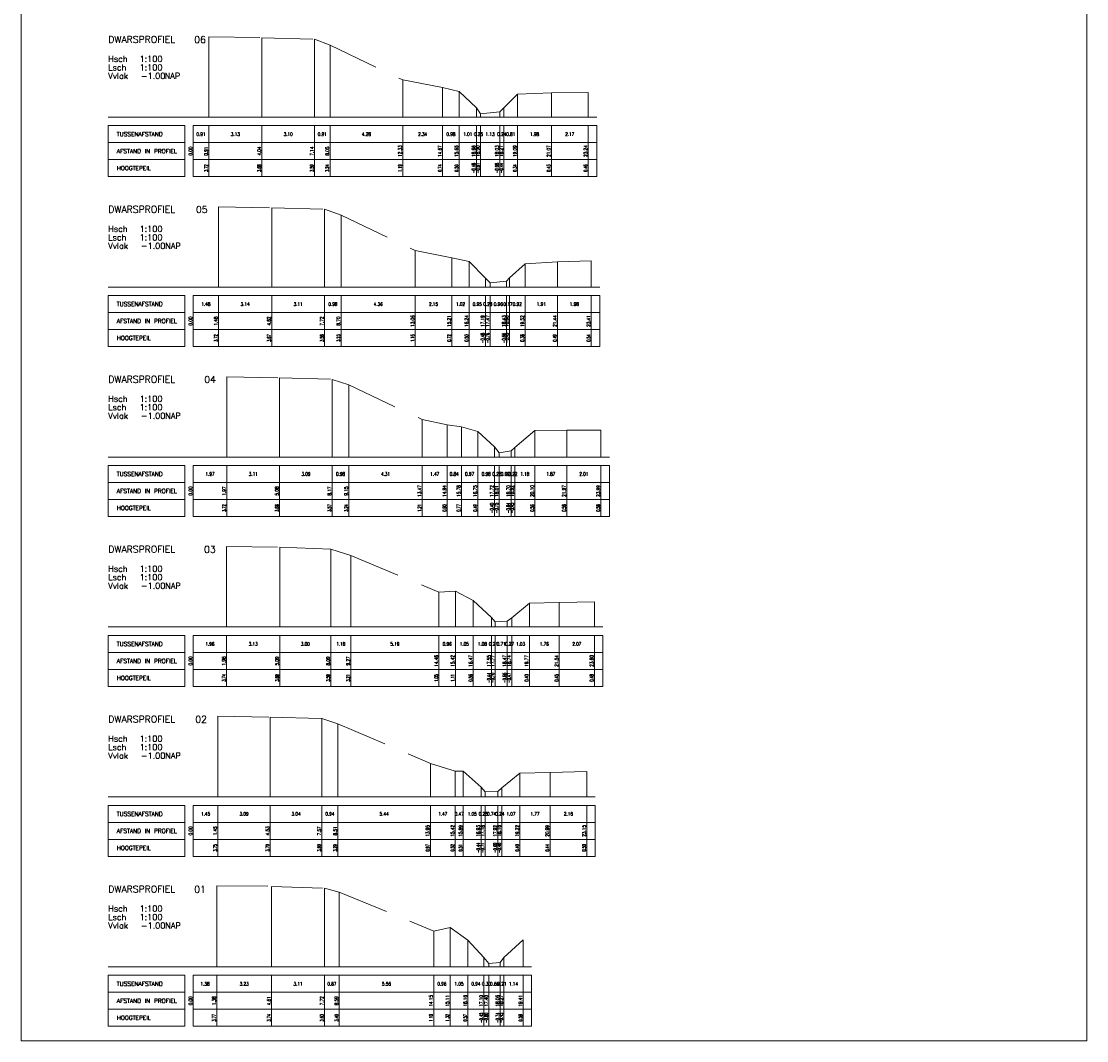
# Model space of a CAD drawing. Header units: metres. Extents: x 102665 to 103901, y 415762 to 419767.
# Tile 15 of 93: x 103575 to 103637, y 417068 to 417128. Entities that reach past the tile are written whole.
import ezdxf
from ezdxf.enums import TextEntityAlignment as Align

# ---------------------------------------------------------------- set-up
doc = ezdxf.new("R2010")
doc.units = ezdxf.units.M
doc.header["$MEASUREMENT"] = 0
doc.linetypes.add('HIDDEN', pattern=[4.5, 3, -1.5])
for name, color, linetype, lineweight in [('DTM-dwarsprofiel', 7, 'Continuous', 0), ('DTM-profiellijn', 7, 'Continuous', 0), ('DTM_01-10-2013_terrestrisch', 165, 'Continuous', 0)]:
    doc.layers.add(name, color=color, linetype=linetype, lineweight=lineweight)
doc.styles.get("Standard").update_dxf_attribs({"font": 'txt.shx'})

msp = doc.modelspace()

# ---------------------------------------------------------------- linework, layer by layer
at = {"layer": 'DTM-dwarsprofiel', "linetype": 'Continuous'}
for p, q in [((103579.747, 417122.519), (103608.485, 417122.519)), ((103584.747, 417121.019), (103584.747, 417122.019)), ((103585.659, 417121.019), (103585.659, 417122.019)), ((103588.784, 417121.019), (103588.784, 417122.019)), ((103591.883, 417121.019), (103591.883, 417122.019)), ((103592.793, 417121.019), (103592.793, 417122.019)), ((103597.072, 417121.019), (103597.072, 417122.019)), ((103599.415, 417121.019), (103599.415, 417122.019)), ((103600.393, 417121.019), (103600.393, 417122.019)), ((103601.404, 417121.019), (103601.404, 417122.019)), ((103601.649, 417121.019), (103601.649, 417122.019)), ((103602.776, 417121.019), (103602.776, 417122.019)), ((103603.02, 417121.019), (103603.02, 417122.019)), ((103603.834, 417121.019), (103603.834, 417122.019)), ((103605.819, 417121.019), (103605.819, 417122.019)), ((103607.985, 417121.019), (103607.985, 417122.019)), ((103579.747, 417112.519), (103608.66, 417112.519)), ((103584.747, 417111.019), (103584.747, 417112.019)), ((103586.23, 417111.019), (103586.23, 417112.019)), ((103589.365, 417111.019), (103589.365, 417112.019)), ((103592.471, 417111.019), (103592.471, 417112.019)), ((103593.446, 417111.019), (103593.446, 417112.019)), ((103597.806, 417111.019), (103597.806, 417112.019)), ((103599.961, 417111.019), (103599.961, 417112.019)), ((103600.984, 417111.019), (103600.984, 417112.019)), ((103601.933, 417111.019), (103601.933, 417112.019)), ((103602.216, 417111.019), (103602.216, 417112.019)), ((103603.178, 417111.019), (103603.178, 417112.019)), ((103603.35, 417111.019), (103603.35, 417112.019)), ((103604.268, 417111.019), (103604.268, 417112.019)), ((103606.183, 417111.019), (103606.183, 417112.019)), ((103608.16, 417111.019), (103608.16, 417112.019)), ((103579.747, 417102.519), (103609.233, 417102.519)), ((103584.747, 417101.019), (103584.747, 417102.019)), ((103586.722, 417101.019), (103586.722, 417102.019)), ((103589.831, 417101.019), (103589.831, 417102.019)), ((103592.919, 417101.019), (103592.919, 417102.019)), ((103593.902, 417101.019), (103593.902, 417102.019)), ((103598.216, 417101.019), (103598.216, 417102.019)), ((103599.684, 417101.019), (103599.684, 417102.019)), ((103600.522, 417101.019), (103600.522, 417102.019)), ((103601.493, 417101.019), (103601.493, 417102.019)), ((103602.471, 417101.019), (103602.471, 417102.019)), ((103602.752, 417101.019), (103602.752, 417102.019)), ((103603.444, 417101.019), (103603.444, 417102.019)), ((103603.663, 417101.019), (103603.663, 417102.019)), ((103604.848, 417101.019), (103604.848, 417102.019)), ((103606.719, 417101.019), (103606.719, 417102.019)), ((103608.733, 417101.019), (103608.733, 417102.019)), ((103579.747, 417092.519), (103608.847, 417092.519)), ((103584.747, 417091.019), (103584.747, 417092.019)), ((103586.706, 417091.019), (103586.706, 417092.019)), ((103589.837, 417091.019), (103589.837, 417092.019)), ((103592.838, 417091.019), (103592.838, 417092.019)), ((103594.015, 417091.019), (103594.015, 417092.019)), ((103599.205, 417091.019), (103599.205, 417092.019)), ((103600.169, 417091.019), (103600.169, 417092.019)), ((103601.218, 417091.019), (103601.218, 417092.019)), ((103602.301, 417091.019), (103602.301, 417092.019)), ((103602.515, 417091.019), (103602.515, 417092.019)), ((103603.221, 417091.019), (103603.221, 417092.019)), ((103603.487, 417091.019), (103603.487, 417092.019)), ((103604.521, 417091.019), (103604.521, 417092.019)), ((103606.282, 417091.019), (103606.282, 417092.019)), ((103608.347, 417091.019), (103608.347, 417092.019)), ((103579.747, 417082.519), (103608.399, 417082.519)), ((103584.747, 417081.019), (103584.747, 417082.019)), ((103586.192, 417081.019), (103586.192, 417082.019)), ((103589.279, 417081.019), (103589.279, 417082.019)), ((103592.32, 417081.019), (103592.32, 417082.019)), ((103593.255, 417081.019), (103593.255, 417082.019)), ((103598.697, 417081.019), (103598.697, 417082.019)), ((103600.162, 417081.019), (103600.162, 417082.019)), ((103600.633, 417081.019), (103600.633, 417082.019)), ((103601.681, 417081.019), (103601.681, 417082.019)), ((103601.928, 417081.019), (103601.928, 417082.019)), ((103602.664, 417081.019), (103602.664, 417082.019)), ((103602.903, 417081.019), (103602.903, 417082.019)), ((103603.968, 417081.019), (103603.968, 417082.019)), ((103605.741, 417081.019), (103605.741, 417082.019)), ((103607.899, 417081.019), (103607.899, 417082.019)), ((103579.747, 417072.519), (103604.656, 417072.519)), ((103584.747, 417071.019), (103584.747, 417072.019)), ((103586.129, 417071.019), (103586.129, 417072.019)), ((103589.354, 417071.019), (103589.354, 417072.019)), ((103592.466, 417071.019), (103592.466, 417072.019)), ((103593.335, 417071.019), (103593.335, 417072.019)), ((103598.893, 417071.019), (103598.893, 417072.019)), ((103599.858, 417071.019), (103599.858, 417072.019)), ((103600.909, 417071.019), (103600.909, 417072.019)), ((103601.844, 417071.019), (103601.844, 417072.019)), ((103602.147, 417071.019), (103602.147, 417072.019)), ((103602.809, 417071.019), (103602.809, 417072.019)), ((103603.016, 417071.019), (103603.016, 417072.019)), ((103604.156, 417071.019), (103604.156, 417072.019))]:
    msp.add_line(p, q, dxfattribs=at)
at = {"layer": 'DTM-dwarsprofiel', "color": 7, "linetype": 'Continuous'}
for p, q in [((103579.747, 417122.019), (103579.747, 417119.019)), ((103579.747, 417122.019), (103584.247, 417122.019)), ((103584.247, 417122.019), (103584.247, 417119.019)), ((103584.747, 417122.019), (103584.747, 417119.019)), ((103584.747, 417122.019), (103608.485, 417122.019)), ((103608.485, 417122.019), (103608.485, 417119.019)), ((103579.747, 417121.019), (103584.247, 417121.019)), ((103584.747, 417120.019), (103584.747, 417121.019)), ((103584.747, 417121.019), (103608.485, 417121.019)), ((103585.659, 417120.019), (103585.659, 417121.019)), ((103588.784, 417120.019), (103588.784, 417121.019)), ((103591.883, 417120.019), (103591.883, 417121.019)), ((103592.793, 417120.019), (103592.793, 417121.019)), ((103597.072, 417120.019), (103597.072, 417121.019)), ((103599.415, 417120.019), (103599.415, 417121.019)), ((103600.393, 417120.019), (103600.393, 417121.019)), ((103601.404, 417120.019), (103601.404, 417121.019)), ((103601.649, 417120.019), (103601.649, 417121.019)), ((103602.776, 417120.019), (103602.776, 417121.019)), ((103603.02, 417120.019), (103603.02, 417121.019)), ((103603.834, 417120.019), (103603.834, 417121.019)), ((103605.819, 417120.019), (103605.819, 417121.019)), ((103607.985, 417120.019), (103607.985, 417121.019)), ((103579.747, 417120.019), (103584.247, 417120.019)), ((103584.747, 417120.019), (103608.485, 417120.019)), ((103585.659, 417119.019), (103585.659, 417120.019)), ((103588.784, 417119.019), (103588.784, 417120.019)), ((103591.883, 417119.019), (103591.883, 417120.019)), ((103592.793, 417119.019), (103592.793, 417120.019)), ((103597.072, 417119.019), (103597.072, 417120.019)), ((103599.415, 417119.019), (103599.415, 417120.019)), ((103600.393, 417119.019), (103600.393, 417120.019)), ((103601.404, 417119.019), (103601.404, 417120.019)), ((103601.649, 417119.019), (103601.649, 417120.019)), ((103602.776, 417119.019), (103602.776, 417120.019)), ((103603.02, 417119.019), (103603.02, 417120.019)), ((103603.834, 417119.019), (103603.834, 417120.019)), ((103605.819, 417119.019), (103605.819, 417120.019)), ((103607.985, 417119.019), (103607.985, 417120.019)), ((103579.747, 417119.019), (103584.247, 417119.019)), ((103584.747, 417119.019), (103608.485, 417119.019)), ((103579.747, 417112.019), (103579.747, 417109.019)), ((103579.747, 417112.019), (103584.247, 417112.019)), ((103584.247, 417112.019), (103584.247, 417109.019)), ((103584.747, 417112.019), (103584.747, 417109.019)), ((103584.747, 417112.019), (103608.66, 417112.019)), ((103608.66, 417112.019), (103608.66, 417109.019)), ((103579.747, 417111.019), (103584.247, 417111.019)), ((103584.747, 417110.019), (103584.747, 417111.019)), ((103584.747, 417111.019), (103608.66, 417111.019)), ((103586.23, 417110.019), (103586.23, 417111.019)), ((103589.365, 417110.019), (103589.365, 417111.019)), ((103592.471, 417110.019), (103592.471, 417111.019)), ((103593.446, 417110.019), (103593.446, 417111.019)), ((103597.806, 417110.019), (103597.806, 417111.019)), ((103599.961, 417110.019), (103599.961, 417111.019)), ((103600.984, 417110.019), (103600.984, 417111.019)), ((103601.933, 417110.019), (103601.933, 417111.019)), ((103602.216, 417110.019), (103602.216, 417111.019)), ((103603.178, 417110.019), (103603.178, 417111.019)), ((103603.35, 417110.019), (103603.35, 417111.019)), ((103604.268, 417110.019), (103604.268, 417111.019)), ((103606.183, 417110.019), (103606.183, 417111.019)), ((103608.16, 417110.019), (103608.16, 417111.019)), ((103579.747, 417110.019), (103584.247, 417110.019)), ((103584.747, 417110.019), (103608.66, 417110.019)), ((103586.23, 417109.019), (103586.23, 417110.019)), ((103589.365, 417109.019), (103589.365, 417110.019)), ((103592.471, 417109.019), (103592.471, 417110.019)), ((103593.446, 417109.019), (103593.446, 417110.019)), ((103597.806, 417109.019), (103597.806, 417110.019)), ((103599.961, 417109.019), (103599.961, 417110.019)), ((103600.984, 417109.019), (103600.984, 417110.019)), ((103601.933, 417109.019), (103601.933, 417110.019)), ((103602.216, 417109.019), (103602.216, 417110.019)), ((103603.178, 417109.019), (103603.178, 417110.019)), ((103603.35, 417109.019), (103603.35, 417110.019)), ((103604.268, 417109.019), (103604.268, 417110.019)), ((103606.183, 417109.019), (103606.183, 417110.019)), ((103608.16, 417109.019), (103608.16, 417110.019)), ((103579.747, 417109.019), (103584.247, 417109.019)), ((103584.747, 417109.019), (103608.66, 417109.019)), ((103579.747, 417102.019), (103579.747, 417099.019)), ((103579.747, 417102.019), (103584.247, 417102.019)), ((103584.247, 417102.019), (103584.247, 417099.019)), ((103584.747, 417102.019), (103584.747, 417099.019)), ((103584.747, 417102.019), (103609.233, 417102.019)), ((103609.233, 417102.019), (103609.233, 417099.019)), ((103579.747, 417101.019), (103584.247, 417101.019)), ((103584.747, 417100.019), (103584.747, 417101.019)), ((103584.747, 417101.019), (103609.233, 417101.019)), ((103586.722, 417100.019), (103586.722, 417101.019)), ((103589.831, 417100.019), (103589.831, 417101.019)), ((103592.919, 417100.019), (103592.919, 417101.019)), ((103593.902, 417100.019), (103593.902, 417101.019)), ((103598.216, 417100.019), (103598.216, 417101.019)), ((103599.684, 417100.019), (103599.684, 417101.019)), ((103600.522, 417100.019), (103600.522, 417101.019)), ((103601.493, 417100.019), (103601.493, 417101.019)), ((103602.471, 417100.019), (103602.471, 417101.019)), ((103602.752, 417100.019), (103602.752, 417101.019)), ((103603.444, 417100.019), (103603.444, 417101.019)), ((103603.663, 417100.019), (103603.663, 417101.019)), ((103604.848, 417100.019), (103604.848, 417101.019)), ((103606.719, 417100.019), (103606.719, 417101.019)), ((103608.733, 417100.019), (103608.733, 417101.019)), ((103579.747, 417100.019), (103584.247, 417100.019)), ((103584.747, 417100.019), (103609.233, 417100.019)), ((103586.722, 417099.019), (103586.722, 417100.019)), ((103589.831, 417099.019), (103589.831, 417100.019)), ((103592.919, 417099.019), (103592.919, 417100.019)), ((103593.902, 417099.019), (103593.902, 417100.019)), ((103598.216, 417099.019), (103598.216, 417100.019)), ((103599.684, 417099.019), (103599.684, 417100.019)), ((103600.522, 417099.019), (103600.522, 417100.019)), ((103601.493, 417099.019), (103601.493, 417100.019)), ((103602.471, 417099.019), (103602.471, 417100.019)), ((103602.752, 417099.019), (103602.752, 417100.019)), ((103603.444, 417099.019), (103603.444, 417100.019)), ((103603.663, 417099.019), (103603.663, 417100.019)), ((103604.848, 417099.019), (103604.848, 417100.019)), ((103606.719, 417099.019), (103606.719, 417100.019)), ((103608.733, 417099.019), (103608.733, 417100.019)), ((103579.747, 417099.019), (103584.247, 417099.019)), ((103584.747, 417099.019), (103609.233, 417099.019)), ((103579.747, 417092.019), (103579.747, 417089.019)), ((103579.747, 417092.019), (103584.247, 417092.019)), ((103584.247, 417092.019), (103584.247, 417089.019)), ((103584.747, 417092.019), (103584.747, 417089.019)), ((103584.747, 417092.019), (103608.847, 417092.019)), ((103608.847, 417092.019), (103608.847, 417089.019)), ((103579.747, 417091.019), (103584.247, 417091.019)), ((103584.747, 417090.019), (103584.747, 417091.019)), ((103584.747, 417091.019), (103608.847, 417091.019)), ((103586.706, 417090.019), (103586.706, 417091.019)), ((103589.837, 417090.019), (103589.837, 417091.019)), ((103592.838, 417090.019), (103592.838, 417091.019)), ((103594.015, 417090.019), (103594.015, 417091.019)), ((103599.205, 417090.019), (103599.205, 417091.019)), ((103600.169, 417090.019), (103600.169, 417091.019)), ((103601.218, 417090.019), (103601.218, 417091.019)), ((103602.301, 417090.019), (103602.301, 417091.019)), ((103602.515, 417090.019), (103602.515, 417091.019)), ((103603.221, 417090.019), (103603.221, 417091.019)), ((103603.487, 417090.019), (103603.487, 417091.019)), ((103604.521, 417090.019), (103604.521, 417091.019)), ((103606.282, 417090.019), (103606.282, 417091.019)), ((103608.347, 417090.019), (103608.347, 417091.019)), ((103579.747, 417090.019), (103584.247, 417090.019)), ((103584.747, 417090.019), (103608.847, 417090.019)), ((103586.706, 417089.019), (103586.706, 417090.019)), ((103589.837, 417089.019), (103589.837, 417090.019)), ((103592.838, 417089.019), (103592.838, 417090.019)), ((103594.015, 417089.019), (103594.015, 417090.019)), ((103599.205, 417089.019), (103599.205, 417090.019)), ((103600.169, 417089.019), (103600.169, 417090.019)), ((103601.218, 417089.019), (103601.218, 417090.019)), ((103602.301, 417089.019), (103602.301, 417090.019)), ((103602.515, 417089.019), (103602.515, 417090.019)), ((103603.221, 417089.019), (103603.221, 417090.019)), ((103603.487, 417089.019), (103603.487, 417090.019)), ((103604.521, 417089.019), (103604.521, 417090.019)), ((103606.282, 417089.019), (103606.282, 417090.019)), ((103608.347, 417089.019), (103608.347, 417090.019)), ((103579.747, 417089.019), (103584.247, 417089.019)), ((103584.747, 417089.019), (103608.847, 417089.019)), ((103579.747, 417082.019), (103579.747, 417079.019)), ((103579.747, 417082.019), (103584.247, 417082.019)), ((103584.247, 417082.019), (103584.247, 417079.019)), ((103584.747, 417082.019), (103584.747, 417079.019)), ((103584.747, 417082.019), (103608.399, 417082.019)), ((103608.399, 417082.019), (103608.399, 417079.019)), ((103579.747, 417081.019), (103584.247, 417081.019)), ((103584.747, 417080.019), (103584.747, 417081.019)), ((103584.747, 417081.019), (103608.399, 417081.019)), ((103586.192, 417080.019), (103586.192, 417081.019)), ((103589.279, 417080.019), (103589.279, 417081.019)), ((103592.32, 417080.019), (103592.32, 417081.019)), ((103593.255, 417080.019), (103593.255, 417081.019)), ((103598.697, 417080.019), (103598.697, 417081.019)), ((103600.162, 417080.019), (103600.162, 417081.019)), ((103600.633, 417080.019), (103600.633, 417081.019)), ((103601.681, 417080.019), (103601.681, 417081.019)), ((103601.928, 417080.019), (103601.928, 417081.019)), ((103602.664, 417080.019), (103602.664, 417081.019)), ((103602.903, 417080.019), (103602.903, 417081.019)), ((103603.968, 417080.019), (103603.968, 417081.019)), ((103605.741, 417080.019), (103605.741, 417081.019)), ((103607.899, 417080.019), (103607.899, 417081.019)), ((103579.747, 417080.019), (103584.247, 417080.019)), ((103584.747, 417080.019), (103608.399, 417080.019)), ((103586.192, 417079.019), (103586.192, 417080.019)), ((103589.279, 417079.019), (103589.279, 417080.019)), ((103592.32, 417079.019), (103592.32, 417080.019)), ((103593.255, 417079.019), (103593.255, 417080.019)), ((103598.697, 417079.019), (103598.697, 417080.019)), ((103600.162, 417079.019), (103600.162, 417080.019)), ((103600.633, 417079.019), (103600.633, 417080.019)), ((103601.681, 417079.019), (103601.681, 417080.019)), ((103601.928, 417079.019), (103601.928, 417080.019)), ((103602.664, 417079.019), (103602.664, 417080.019)), ((103602.903, 417079.019), (103602.903, 417080.019)), ((103603.968, 417079.019), (103603.968, 417080.019)), ((103605.741, 417079.019), (103605.741, 417080.019)), ((103607.899, 417079.019), (103607.899, 417080.019)), ((103579.747, 417079.019), (103584.247, 417079.019)), ((103584.747, 417079.019), (103608.399, 417079.019)), ((103579.747, 417072.019), (103579.747, 417069.019)), ((103579.747, 417072.019), (103584.247, 417072.019)), ((103584.247, 417072.019), (103584.247, 417069.019)), ((103584.747, 417072.019), (103584.747, 417069.019)), ((103584.747, 417072.019), (103604.656, 417072.019)), ((103604.656, 417072.019), (103604.656, 417069.019)), ((103579.747, 417071.019), (103584.247, 417071.019)), ((103584.747, 417070.019), (103584.747, 417071.019)), ((103584.747, 417071.019), (103604.656, 417071.019)), ((103586.129, 417070.019), (103586.129, 417071.019)), ((103589.354, 417070.019), (103589.354, 417071.019)), ((103592.466, 417070.019), (103592.466, 417071.019)), ((103593.335, 417070.019), (103593.335, 417071.019)), ((103598.893, 417070.019), (103598.893, 417071.019)), ((103599.858, 417070.019), (103599.858, 417071.019)), ((103600.909, 417070.019), (103600.909, 417071.019)), ((103601.844, 417070.019), (103601.844, 417071.019)), ((103602.147, 417070.019), (103602.147, 417071.019)), ((103602.809, 417070.019), (103602.809, 417071.019)), ((103603.016, 417070.019), (103603.016, 417071.019)), ((103604.156, 417070.019), (103604.156, 417071.019)), ((103579.747, 417070.019), (103584.247, 417070.019)), ((103584.747, 417070.019), (103604.656, 417070.019)), ((103586.129, 417069.019), (103586.129, 417070.019)), ((103589.354, 417069.019), (103589.354, 417070.019)), ((103592.466, 417069.019), (103592.466, 417070.019)), ((103593.335, 417069.019), (103593.335, 417070.019)), ((103598.893, 417069.019), (103598.893, 417070.019)), ((103599.858, 417069.019), (103599.858, 417070.019)), ((103600.909, 417069.019), (103600.909, 417070.019)), ((103601.844, 417069.019), (103601.844, 417070.019)), ((103602.147, 417069.019), (103602.147, 417070.019)), ((103602.809, 417069.019), (103602.809, 417070.019)), ((103603.016, 417069.019), (103603.016, 417070.019)), ((103604.156, 417069.019), (103604.156, 417070.019)), ((103579.747, 417069.019), (103584.247, 417069.019)), ((103584.747, 417069.019), (103604.656, 417069.019))]:
    msp.add_line(p, q, dxfattribs=at)
at = {"layer": 'DTM-profiellijn', "linetype": 'Continuous'}
for p, q in [((103585.659, 417122.519), (103585.659, 417127.243)), ((103588.784, 417122.519), (103588.784, 417127.196)), ((103591.883, 417122.519), (103591.883, 417127.106)), ((103592.793, 417122.519), (103592.793, 417126.761)), ((103597.072, 417122.519), (103597.072, 417124.706)), ((103599.415, 417122.519), (103599.415, 417124.258)), ((103600.393, 417122.519), (103600.393, 417124.02)), ((103603.834, 417122.519), (103603.834, 417123.862)), ((103605.819, 417122.519), (103605.819, 417123.95)), ((103607.985, 417122.519), (103607.985, 417123.975)), ((103601.404, 417122.519), (103601.404, 417123.063)), ((103601.649, 417122.519), (103601.649, 417122.705)), ((103602.776, 417122.519), (103602.776, 417122.841)), ((103603.02, 417122.519), (103603.02, 417123.075)), ((103586.23, 417112.519), (103586.23, 417117.239)), ((103589.365, 417112.519), (103589.365, 417117.19)), ((103592.471, 417112.519), (103592.471, 417117.095)), ((103593.446, 417112.519), (103593.446, 417116.752)), ((103597.806, 417112.519), (103597.806, 417114.677)), ((103599.961, 417112.519), (103599.961, 417114.235)), ((103600.984, 417112.519), (103600.984, 417114.024)), ((103604.268, 417112.519), (103604.268, 417113.881)), ((103606.183, 417112.519), (103606.183, 417114.009)), ((103608.16, 417112.519), (103608.16, 417114.062)), ((103601.933, 417112.519), (103601.933, 417113.043)), ((103602.216, 417112.519), (103602.216, 417112.761)), ((103603.178, 417112.519), (103603.178, 417112.864)), ((103603.35, 417112.519), (103603.35, 417113.065)), ((103586.722, 417102.519), (103586.722, 417107.239)), ((103589.831, 417102.519), (103589.831, 417107.181)), ((103592.919, 417102.519), (103592.919, 417107.089)), ((103593.902, 417102.519), (103593.902, 417106.763)), ((103598.216, 417102.519), (103598.216, 417104.725)), ((103599.684, 417102.519), (103599.684, 417104.422)), ((103600.522, 417102.519), (103600.522, 417104.289)), ((103601.493, 417102.519), (103601.493, 417104.012)), ((103604.848, 417102.519), (103604.848, 417104.079)), ((103606.719, 417102.519), (103606.719, 417104.099)), ((103608.733, 417102.519), (103608.733, 417104.094)), ((103602.471, 417102.519), (103602.471, 417103.115)), ((103602.752, 417102.519), (103602.752, 417102.767)), ((103603.444, 417102.519), (103603.444, 417102.884)), ((103603.663, 417102.519), (103603.663, 417103.073)), ((103586.706, 417092.519), (103586.706, 417097.258)), ((103589.837, 417092.519), (103589.837, 417097.207)), ((103592.838, 417092.519), (103592.838, 417097.105)), ((103594.015, 417092.519), (103594.015, 417096.729)), ((103599.205, 417092.519), (103599.205, 417094.567)), ((103600.169, 417092.519), (103600.169, 417094.633)), ((103601.218, 417092.519), (103601.218, 417094.083)), ((103604.521, 417092.519), (103604.521, 417093.921)), ((103606.282, 417092.519), (103606.282, 417093.964)), ((103608.347, 417092.519), (103608.347, 417094.001)), ((103602.301, 417092.519), (103602.301, 417093.084)), ((103602.515, 417092.519), (103602.515, 417092.818)), ((103603.221, 417092.519), (103603.221, 417092.859)), ((103603.487, 417092.519), (103603.487, 417093.053)), ((103586.192, 417082.519), (103586.192, 417087.266)), ((103589.279, 417082.519), (103589.279, 417087.215)), ((103592.32, 417082.519), (103592.32, 417087.124)), ((103593.255, 417082.519), (103593.255, 417086.813)), ((103598.697, 417082.519), (103598.697, 417084.493)), ((103600.162, 417082.519), (103600.162, 417084.04)), ((103600.633, 417082.519), (103600.633, 417084.032)), ((103603.968, 417082.519), (103603.968, 417083.916)), ((103605.741, 417082.519), (103605.741, 417083.955)), ((103607.899, 417082.519), (103607.899, 417084.018)), ((103601.681, 417082.519), (103601.681, 417083.082)), ((103601.928, 417082.519), (103601.928, 417082.808)), ((103602.664, 417082.519), (103602.664, 417082.83)), ((103602.903, 417082.519), (103602.903, 417083.062)), ((103586.129, 417072.519), (103586.129, 417077.292)), ((103589.354, 417072.519), (103589.354, 417077.256)), ((103592.466, 417072.519), (103592.466, 417077.149)), ((103593.335, 417072.519), (103593.335, 417076.914)), ((103598.893, 417072.519), (103598.893, 417074.62)), ((103599.858, 417072.519), (103599.858, 417074.842)), ((103600.909, 417072.519), (103600.909, 417074.094)), ((103604.156, 417072.519), (103604.156, 417074.11)), ((103601.844, 417072.519), (103601.844, 417073.073)), ((103603.016, 417072.519), (103603.016, 417073.069)), ((103602.147, 417072.519), (103602.147, 417072.721)), ((103602.809, 417072.519), (103602.809, 417072.775))]:
    msp.add_line(p, q, dxfattribs=at)
at = {"layer": 'DTM-profiellijn', "color": 1, "linetype": 'HIDDEN'}
for points in [[(103585.659, 417127.243), (103588.784, 417127.196), (103591.883, 417127.106), (103592.793, 417126.761), (103597.072, 417124.706), (103599.415, 417124.258), (103600.393, 417124.02), (103601.404, 417123.063), (103601.649, 417122.705), (103602.776, 417122.841), (103603.02, 417123.075), (103603.834, 417123.862), (103605.819, 417123.95), (103607.985, 417123.975)], [(103586.23, 417117.239), (103589.365, 417117.19), (103592.471, 417117.095), (103593.446, 417116.752), (103597.806, 417114.677), (103599.961, 417114.235), (103600.984, 417114.024), (103601.933, 417113.043), (103602.216, 417112.761), (103603.178, 417112.864), (103603.35, 417113.065), (103604.268, 417113.881), (103606.183, 417114.009), (103608.16, 417114.062)], [(103586.722, 417107.239), (103589.831, 417107.181), (103592.919, 417107.089), (103593.902, 417106.763), (103598.216, 417104.725), (103599.684, 417104.422), (103600.522, 417104.289), (103601.493, 417104.012), (103602.471, 417103.115), (103602.752, 417102.767), (103603.444, 417102.884), (103603.663, 417103.073), (103604.848, 417104.079), (103606.719, 417104.099), (103608.733, 417104.094)], [(103586.706, 417097.258), (103589.837, 417097.207), (103592.838, 417097.105), (103594.015, 417096.729), (103599.205, 417094.567), (103600.169, 417094.633), (103601.218, 417094.083), (103602.301, 417093.084), (103602.515, 417092.818), (103603.221, 417092.859), (103603.487, 417093.053), (103604.521, 417093.921), (103606.282, 417093.964), (103608.347, 417094.001)], [(103586.192, 417087.266), (103589.279, 417087.215), (103592.32, 417087.124), (103593.255, 417086.813), (103598.697, 417084.493), (103600.162, 417084.04), (103600.633, 417084.032), (103601.681, 417083.082), (103601.928, 417082.808), (103602.664, 417082.83), (103602.903, 417083.062), (103603.968, 417083.916), (103605.741, 417083.955), (103607.899, 417084.018)], [(103586.129, 417077.292), (103589.354, 417077.256), (103592.466, 417077.149), (103593.335, 417076.914), (103598.893, 417074.62), (103599.858, 417074.842), (103600.909, 417074.094), (103601.844, 417073.073), (103602.147, 417072.721), (103602.809, 417072.775), (103603.016, 417073.069), (103604.156, 417074.11)]]:
    msp.add_lwpolyline(points, dxfattribs=at)
at = {"layer": 'DTM_01-10-2013_terrestrisch'}
msp.add_3dface([(103574.63, 417552.758), (103637.313, 417552.758), (103637.313, 417068.172), (103574.63, 417068.172)], dxfattribs=at)

# ---------------------------------------------------------------- texts
at = {"layer": 'DTM-dwarsprofiel', "color": 6, "linetype": 'ByBlock'}
for p in [(103579.747, 417127.092), (103579.747, 417117.092), (103579.747, 417107.092), (103579.747, 417097.092), (103579.747, 417087.092), (103579.747, 417077.092)]:
    msp.add_text('DWARSPROFIEL', height=0.4, dxfattribs=at).set_placement(p, align=Align.MIDDLE_LEFT)
at = {"layer": 'DTM-dwarsprofiel', "color": 7, "linetype": 'ByBlock'}
for s, p in [('Hsch', (103579.747, 417125.945)), ('Vvlak', (103579.747, 417124.945)), ('Lsch', (103579.747, 417125.445)), ('NAP', (103583.065, 417124.947)), ('Hsch', (103579.747, 417115.945)), ('Vvlak', (103579.747, 417114.945)), ('Lsch', (103579.747, 417115.445)), ('NAP', (103583.096, 417114.945)), ('Hsch', (103579.747, 417105.945)), ('Lsch', (103579.747, 417105.445)), ('Vvlak', (103579.747, 417104.945)), ('NAP', (103583.096, 417104.945)), ('Hsch', (103579.747, 417095.945)), ('Lsch', (103579.747, 417095.445)), ('Vvlak', (103579.747, 417094.945)), ('NAP', (103583.096, 417094.945)), ('Hsch', (103579.747, 417085.945)), ('Lsch', (103579.747, 417085.445)), ('Vvlak', (103579.747, 417084.945)), ('NAP', (103583.096, 417084.945)), ('Hsch', (103579.747, 417075.945)), ('Lsch', (103579.747, 417075.445)), ('Vvlak', (103579.747, 417074.945)), ('NAP', (103583.096, 417074.945))]:
    msp.add_text(s, height=0.35, dxfattribs=at).set_placement(p, align=Align.MIDDLE_LEFT)
at = {"layer": 'DTM-dwarsprofiel'}
for s, p in [('TUSSENAFSTAND', (103580.247, 417121.519)), ('AFSTAND IN PROFIEL', (103580.247, 417120.519)), ('HOOGTEPEIL', (103580.247, 417119.519)), ('TUSSENAFSTAND', (103580.247, 417111.519)), ('AFSTAND IN PROFIEL', (103580.247, 417110.519)), ('HOOGTEPEIL', (103580.247, 417109.519)), ('TUSSENAFSTAND', (103580.247, 417101.519)), ('AFSTAND IN PROFIEL', (103580.247, 417100.519)), ('HOOGTEPEIL', (103580.247, 417099.519)), ('TUSSENAFSTAND', (103580.247, 417091.519)), ('AFSTAND IN PROFIEL', (103580.247, 417090.519)), ('HOOGTEPEIL', (103580.247, 417089.519)), ('TUSSENAFSTAND', (103580.247, 417081.519)), ('AFSTAND IN PROFIEL', (103580.247, 417080.519)), ('HOOGTEPEIL', (103580.247, 417079.519)), ('TUSSENAFSTAND', (103580.247, 417071.519)), ('AFSTAND IN PROFIEL', (103580.247, 417070.519)), ('HOOGTEPEIL', (103580.247, 417069.519))]:
    msp.add_text(s, height=0.25, dxfattribs=at).set_placement(p, align=Align.MIDDLE_LEFT)
at = {"layer": 'DTM-dwarsprofiel', "width": 0.8}
for s, p in [('0.91', (103585.203, 417121.519)), ('3.13', (103587.222, 417121.519)), ('3.10', (103590.334, 417121.519)), ('0.91', (103592.338, 417121.519)), ('4.28', (103594.933, 417121.519)), ('2.34', (103598.244, 417121.519)), ('0.98', (103599.904, 417121.519)), ('1.01', (103600.899, 417121.519)), ('0.25', (103601.527, 417121.519)), ('1.13', (103602.212, 417121.519)), ('0.24', (103602.898, 417121.519)), ('0.81', (103603.427, 417121.519)), ('1.98', (103604.826, 417121.519)), ('2.17', (103606.902, 417121.519)), ('1.48', (103585.489, 417111.519)), ('3.14', (103587.798, 417111.519)), ('3.11', (103590.918, 417111.519)), ('0.98', (103592.959, 417111.519)), ('4.36', (103595.626, 417111.519)), ('2.15', (103598.883, 417111.519)), ('1.02', (103600.472, 417111.519)), ('0.95', (103601.459, 417111.519)), ('0.28', (103602.074, 417111.519)), ('0.96', (103602.697, 417111.519)), ('0.17', (103603.264, 417111.519)), ('0.92', (103603.809, 417111.519)), ('1.91', (103605.225, 417111.519)), ('1.98', (103607.171, 417111.519)), ('1.97', (103585.734, 417101.519)), ('3.11', (103588.276, 417101.519)), ('3.09', (103591.375, 417101.519)), ('0.98', (103593.411, 417101.519)), ('4.31', (103596.059, 417101.519)), ('1.47', (103598.95, 417101.519)), ('0.84', (103600.103, 417101.519)), ('0.97', (103601.007, 417101.519)), ('0.98', (103601.982, 417101.519)), ('0.28', (103602.612, 417101.519)), ('0.69', (103603.098, 417101.519)), ('0.22', (103603.554, 417101.519)), ('1.18', (103604.255, 417101.519)), ('1.87', (103605.783, 417101.519)), ('2.01', (103607.726, 417101.519)), ('1.96', (103585.727, 417091.519)), ('3.13', (103588.272, 417091.519)), ('3.00', (103591.337, 417091.519)), ('1.18', (103593.427, 417091.519)), ('5.19', (103596.61, 417091.519)), ('0.96', (103599.687, 417091.519)), ('1.05', (103600.693, 417091.519)), ('1.08', (103601.759, 417091.519)), ('0.21', (103602.408, 417091.519)), ('0.71', (103602.868, 417091.519)), ('0.27', (103603.354, 417091.519)), ('1.03', (103604.004, 417091.519)), ('1.76', (103605.401, 417091.519)), ('2.07', (103607.314, 417091.519)), ('1.45', (103585.47, 417081.519)), ('3.09', (103587.736, 417081.519)), ('3.04', (103590.799, 417081.519)), ('0.94', (103592.787, 417081.519)), ('5.44', (103595.976, 417081.519)), ('1.47', (103599.43, 417081.519)), ('0.47', (103600.398, 417081.519)), ('1.05', (103601.157, 417081.519)), ('0.25', (103601.804, 417081.519)), ('0.74', (103602.296, 417081.519)), ('0.24', (103602.783, 417081.519)), ('1.07', (103603.435, 417081.519)), ('1.77', (103604.854, 417081.519)), ('2.16', (103606.82, 417081.519)), ('1.38', (103585.438, 417071.519)), ('3.23', (103587.742, 417071.519)), ('3.11', (103590.91, 417071.519)), ('0.87', (103592.901, 417071.519)), ('5.56', (103596.114, 417071.519)), ('0.96', (103599.375, 417071.519)), ('1.05', (103600.383, 417071.519)), ('0.94', (103601.377, 417071.519)), ('0.30', (103601.996, 417071.519)), ('0.66', (103602.478, 417071.519)), ('0.21', (103602.912, 417071.519)), ('1.14', (103603.586, 417071.519))]:
    msp.add_text(s, height=0.2, dxfattribs=at).set_placement(p, align=Align.MIDDLE_CENTER)
at = {"layer": 'DTM-dwarsprofiel', "color": 7}
for s, width, p in [('0.00', 0.8, (103584.747, 417120.519)), ('0.91', 0.8, (103585.659, 417120.519)), ('4.04', 0.8, (103588.784, 417120.519)), ('7.14', 0.8, (103591.883, 417120.519)), ('8.05', 0.8, (103592.793, 417120.519)), ('12.33', 0.8, (103597.072, 417120.519)), ('14.67', 0.8, (103599.415, 417120.519)), ('15.65', 0.8, (103600.393, 417120.519)), ('16.66', 0.8, (103601.404, 417120.519)), ('16.90', 0.8, (103601.649, 417120.519)), ('18.03', 0.8, (103602.776, 417120.519)), ('18.27', 0.8, (103603.02, 417120.519)), ('19.09', 0.8, (103603.834, 417120.519)), ('21.07', 0.8, (103605.819, 417120.519)), ('23.24', 0.8, (103607.985, 417120.519)), ('3.72', 0.6, (103585.659, 417119.519)), ('3.68', 0.6, (103588.784, 417119.519)), ('3.59', 0.6, (103591.883, 417119.519)), ('3.24', 0.6, (103592.793, 417119.519)), ('1.19', 0.6, (103597.072, 417119.519)), ('0.74', 0.6, (103599.415, 417119.519)), ('0.50', 0.6, (103600.393, 417119.519)), ('-0.46', 0.6, (103601.404, 417119.519)), ('-0.81', 0.6, (103601.649, 417119.519)), ('-0.68', 0.6, (103602.776, 417119.519)), ('-0.44', 0.6, (103603.02, 417119.519)), ('0.34', 0.6, (103603.834, 417119.519)), ('0.43', 0.6, (103605.819, 417119.519)), ('0.46', 0.6, (103607.985, 417119.519)), ('0.00', 0.8, (103584.747, 417110.519)), ('1.48', 0.8, (103586.23, 417110.519)), ('4.62', 0.8, (103589.365, 417110.519)), ('7.72', 0.8, (103592.471, 417110.519)), ('8.70', 0.8, (103593.446, 417110.519)), ('13.06', 0.8, (103597.806, 417110.519)), ('15.21', 0.8, (103599.961, 417110.519)), ('16.24', 0.8, (103600.984, 417110.519)), ('17.19', 0.8, (103601.933, 417110.519)), ('17.47', 0.8, (103602.216, 417110.519)), ('18.43', 0.8, (103603.178, 417110.519)), ('18.60', 0.8, (103603.35, 417110.519)), ('19.52', 0.8, (103604.268, 417110.519)), ('21.44', 0.8, (103606.183, 417110.519)), ('23.41', 0.8, (103608.16, 417110.519)), ('3.72', 0.6, (103586.23, 417109.519)), ('3.67', 0.6, (103589.365, 417109.519)), ('3.58', 0.6, (103592.471, 417109.519)), ('3.23', 0.6, (103593.446, 417109.519)), ('1.16', 0.6, (103597.806, 417109.519)), ('0.72', 0.6, (103599.961, 417109.519)), ('0.50', 0.6, (103600.984, 417109.519)), ('-0.48', 0.6, (103601.933, 417109.519)), ('-0.76', 0.6, (103602.216, 417109.519)), ('-0.66', 0.6, (103603.178, 417109.519)), ('-0.45', 0.6, (103603.35, 417109.519)), ('0.36', 0.6, (103604.268, 417109.519)), ('0.49', 0.6, (103606.183, 417109.519)), ('0.54', 0.6, (103608.16, 417109.519)), ('0.00', 0.8, (103584.747, 417100.519)), ('1.97', 0.8, (103586.722, 417100.519)), ('5.08', 0.8, (103589.831, 417100.519)), ('8.17', 0.8, (103592.919, 417100.519)), ('9.15', 0.8, (103593.902, 417100.519)), ('13.47', 0.8, (103598.216, 417100.519)), ('14.94', 0.8, (103599.684, 417100.519)), ('15.78', 0.8, (103600.522, 417100.519)), ('16.75', 0.8, (103601.493, 417100.519)), ('17.72', 0.8, (103602.471, 417100.519)), ('18.01', 0.8, (103602.752, 417100.519)), ('18.70', 0.8, (103603.444, 417100.519)), ('18.92', 0.8, (103603.663, 417100.519)), ('20.10', 0.8, (103604.848, 417100.519)), ('21.97', 0.8, (103606.719, 417100.519)), ('23.99', 0.8, (103608.733, 417100.519)), ('3.72', 0.6, (103586.722, 417099.519)), ('3.66', 0.6, (103589.831, 417099.519)), ('3.57', 0.6, (103592.919, 417099.519)), ('3.24', 0.6, (103593.902, 417099.519)), ('1.21', 0.6, (103598.216, 417099.519)), ('0.90', 0.6, (103599.684, 417099.519)), ('0.77', 0.6, (103600.522, 417099.519)), ('0.49', 0.6, (103601.493, 417099.519)), ('-0.40', 0.6, (103602.471, 417099.519)), ('-0.75', 0.6, (103602.752, 417099.519)), ('-0.64', 0.6, (103603.444, 417099.519)), ('-0.45', 0.6, (103603.663, 417099.519)), ('0.56', 0.6, (103604.848, 417099.519)), ('0.58', 0.6, (103606.719, 417099.519)), ('0.58', 0.6, (103608.733, 417099.519)), ('0.00', 0.8, (103584.747, 417090.519)), ('1.96', 0.8, (103586.706, 417090.519)), ('5.09', 0.8, (103589.837, 417090.519)), ('8.09', 0.8, (103592.838, 417090.519)), ('9.27', 0.8, (103594.015, 417090.519)), ('14.46', 0.8, (103599.205, 417090.519)), ('15.42', 0.8, (103600.169, 417090.519)), ('16.47', 0.8, (103601.218, 417090.519)), ('17.55', 0.8, (103602.301, 417090.519)), ('17.77', 0.8, (103602.515, 417090.519)), ('18.47', 0.8, (103603.221, 417090.519)), ('18.74', 0.8, (103603.487, 417090.519)), ('19.77', 0.8, (103604.521, 417090.519)), ('21.54', 0.8, (103606.282, 417090.519)), ('23.60', 0.8, (103608.347, 417090.519)), ('3.74', 0.6, (103586.706, 417089.519)), ('3.69', 0.6, (103589.837, 417089.519)), ('3.59', 0.6, (103592.838, 417089.519)), ('3.21', 0.6, (103594.015, 417089.519)), ('1.05', 0.6, (103599.205, 417089.519)), ('1.11', 0.6, (103600.169, 417089.519)), ('0.56', 0.6, (103601.218, 417089.519)), ('-0.44', 0.6, (103602.301, 417089.519)), ('-0.70', 0.6, (103602.515, 417089.519)), ('-0.66', 0.6, (103603.221, 417089.519)), ('-0.47', 0.6, (103603.487, 417089.519)), ('0.40', 0.6, (103604.521, 417089.519)), ('0.45', 0.6, (103606.282, 417089.519)), ('0.48', 0.6, (103608.347, 417089.519)), ('0.00', 0.8, (103584.747, 417080.519)), ('1.45', 0.8, (103586.192, 417080.519)), ('4.53', 0.8, (103589.279, 417080.519)), ('7.57', 0.8, (103592.32, 417080.519)), ('8.51', 0.8, (103593.255, 417080.519)), ('13.95', 0.8, (103598.697, 417080.519)), ('15.42', 0.8, (103600.162, 417080.519)), ('15.89', 0.8, (103600.633, 417080.519)), ('16.93', 0.8, (103601.681, 417080.519)), ('17.18', 0.8, (103601.928, 417080.519)), ('17.92', 0.8, (103602.664, 417080.519)), ('18.16', 0.8, (103602.903, 417080.519)), ('19.22', 0.8, (103603.968, 417080.519)), ('20.99', 0.8, (103605.741, 417080.519)), ('23.15', 0.8, (103607.899, 417080.519)), ('3.75', 0.6, (103586.192, 417079.519)), ('3.70', 0.6, (103589.279, 417079.519)), ('3.60', 0.6, (103592.32, 417079.519)), ('3.29', 0.6, (103593.255, 417079.519)), ('0.97', 0.6, (103598.697, 417079.519)), ('0.52', 0.6, (103600.162, 417079.519)), ('0.51', 0.6, (103600.633, 417079.519)), ('-0.44', 0.6, (103601.681, 417079.519)), ('-0.71', 0.6, (103601.928, 417079.519)), ('-0.69', 0.6, (103602.664, 417079.519)), ('-0.46', 0.6, (103602.903, 417079.519)), ('0.40', 0.6, (103603.968, 417079.519)), ('0.44', 0.6, (103605.741, 417079.519)), ('0.50', 0.6, (103607.899, 417079.519)), ('0.00', 0.8, (103584.747, 417070.519)), ('1.38', 0.8, (103586.129, 417070.519)), ('4.61', 0.8, (103589.354, 417070.519)), ('7.72', 0.8, (103592.466, 417070.519)), ('8.59', 0.8, (103593.335, 417070.519)), ('14.15', 0.8, (103598.893, 417070.519)), ('15.11', 0.8, (103599.858, 417070.519)), ('16.16', 0.8, (103600.909, 417070.519)), ('17.10', 0.8, (103601.844, 417070.519)), ('17.40', 0.8, (103602.147, 417070.519)), ('18.06', 0.8, (103602.809, 417070.519)), ('18.27', 0.8, (103603.016, 417070.519)), ('19.41', 0.8, (103604.156, 417070.519)), ('3.77', 0.6, (103586.129, 417069.519)), ('3.74', 0.6, (103589.354, 417069.519)), ('3.63', 0.6, (103592.466, 417069.519)), ('3.40', 0.6, (103593.335, 417069.519)), ('1.10', 0.6, (103598.893, 417069.519)), ('1.32', 0.6, (103599.858, 417069.519)), ('0.57', 0.6, (103600.909, 417069.519)), ('-0.45', 0.6, (103601.844, 417069.519)), ('-0.80', 0.6, (103602.147, 417069.519)), ('-0.74', 0.6, (103602.809, 417069.519)), ('-0.45', 0.6, (103603.016, 417069.519)), ('0.59', 0.6, (103604.156, 417069.519))]:
    msp.add_text(s, height=0.2, rotation=90, dxfattribs=dict(at, width=width)).set_placement(p, align=Align.BOTTOM_CENTER)
at = {"layer": 'DTM-dwarsprofiel', "color": 6, "linetype": 'ByBlock'}
for tag, p in [('06', (103584.803, 417127.083)), ('05', (103584.904, 417117.083)), ('04', (103585.395, 417107.083)), ('03', (103585.38, 417097.083)), ('02', (103584.866, 417087.083)), ('01', (103584.803, 417077.083))]:
    msp.add_attdef(tag, text='', height=0.4, dxfattribs=at).set_placement(p, align=Align.MIDDLE_LEFT)
at = {"layer": 'DTM-dwarsprofiel', "linetype": 'ByBlock'}
for tag, p in [('1:100', (103581.587, 417125.945)), ('1:100', (103581.587, 417125.445)), ('-1.00', (103581.668, 417124.945)), ('1:100', (103581.587, 417115.945)), ('1:100', (103581.587, 417115.445)), ('-1.00', (103581.668, 417114.945)), ('1:100', (103581.587, 417105.945)), ('1:100', (103581.587, 417105.445)), ('-1.00', (103581.668, 417104.945)), ('1:100', (103581.587, 417095.945)), ('1:100', (103581.587, 417095.445)), ('-1.00', (103581.668, 417094.945)), ('1:100', (103581.587, 417085.945)), ('1:100', (103581.587, 417085.445)), ('-1.00', (103581.668, 417084.945)), ('1:100', (103581.587, 417075.945)), ('1:100', (103581.587, 417075.445)), ('-1.00', (103581.668, 417074.945))]:
    msp.add_attdef(tag, text='', height=0.35, dxfattribs=at).set_placement(p, align=Align.MIDDLE_LEFT)

doc.saveas('drawing.dxf')
